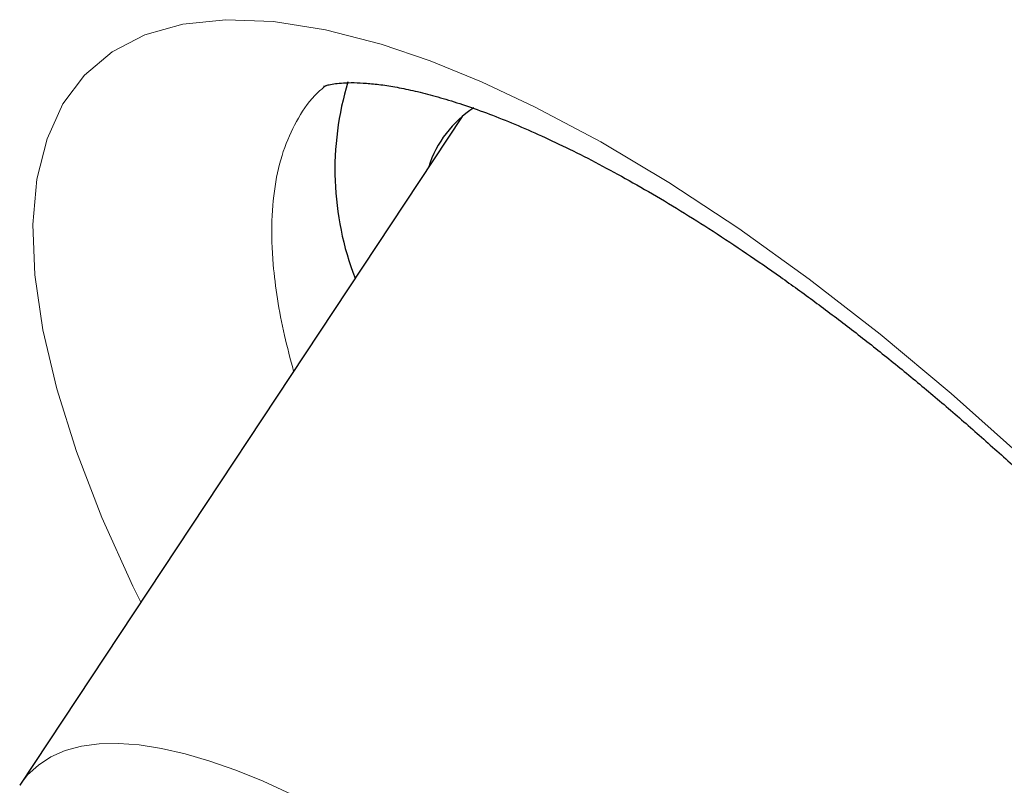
# Model space of a CAD drawing. Header units: millimetres. Extents: x 8 to 436, y 12 to 763.
# Tile 95 of 256: x 348.93 to 350.65, y 313.87 to 315.21. Entities that reach past the tile are written whole.
import ezdxf

# ---------------------------------------------------------------- set-up
doc = ezdxf.new("R2010")
doc.units = ezdxf.units.MM

msp = doc.modelspace()

# ---------------------------------------------------------------- linework, layer by layer
at = {"color": 7, "linetype": 'Continuous', "lineweight": 30}
msp.add_line((349.7047, 315.0392), (348.9314, 313.871), dxfattribs=at)
at = {"color": 252, "linetype": 'Continuous', "lineweight": 0, "flags": 128}
for points in [[(349.1431, 314.1908), (349.1289, 314.2187), (349.0749, 314.3386), (349.0306, 314.4536), (348.9961, 314.5633), (348.9717, 314.6666), (348.9578, 314.7624), (348.9545, 314.8501), (348.9616, 314.9296), (348.9792, 315.0001), (349.0069, 315.0609), (349.0449, 315.1114), (349.0929, 315.1517), (349.1503, 315.1815), (349.2166, 315.2003), (349.2916, 315.208), (349.3749, 315.2047), (349.4657, 315.1904), (349.563, 315.1652), (349.6487, 315.136), (349.7384, 315.0996), (349.8313, 315.056), (349.9468, 314.9946), (350.0662, 314.9234), (350.188, 314.8432), (350.3112, 314.7549), (350.4352, 314.6587), (350.5596, 314.5551), (350.683, 314.4451)], [(348.9314, 313.871), (348.9451, 313.8888), (348.964, 313.9062), (348.986, 313.9205), (349.0111, 313.9314), (349.0392, 313.9389), (349.0702, 313.9431), (349.1039, 313.9439), (349.1403, 313.9412), (349.1792, 313.9352), (349.2204, 313.9258), (349.2638, 313.9131), (349.3093, 313.8971), (349.3567, 313.8778), (349.4057, 313.8554)]]:
    msp.add_lwpolyline(points, dxfattribs=at)
at = {"color": 7, "linetype": 'Continuous', "lineweight": 30}
for centre, radius, start, end in [((350.008, 314.9459), 0.5257, 163.0365, 201.116), ((349.8283, 314.8934), 0.1909, 122.7673, 162.4931)]:
    msp.add_arc(centre, radius, start, end, dxfattribs=at)
at = {"color": 252, "linetype": 'Continuous', "lineweight": 0}
msp.add_open_spline([(349.4669, 315.0929), (349.4618, 315.0889), (349.4424, 315.0735), (349.4178, 315.0378), (349.393, 314.9861), (349.3776, 314.9261), (349.3707, 314.8577), (349.3727, 314.7885), (349.3812, 314.7207), (349.3928, 314.6587), (349.4045, 314.6152), (349.4101, 314.5941)], degree=3, knots=[0, 0, 0, 0, 0.047666, 0.18242, 0.31301, 0.445222, 0.577433, 0.712292, 0.810309, 0.908326, 1, 1, 1, 1], dxfattribs=at)
at = {"color": 7, "linetype": 'Continuous', "lineweight": 30}
msp.add_open_spline([(349.4627, 315.0915), (349.4626, 315.0915), (349.4625, 315.0914), (349.4655, 315.0927), (349.472, 315.0945), (349.4824, 315.0964), (349.497, 315.0978), (349.5151, 315.0983), (349.537, 315.0973), (349.5621, 315.0948), (349.5906, 315.0903), (349.6224, 315.0837), (349.6573, 315.0748), (349.6953, 315.0634), (349.7362, 315.0494), (349.7797, 315.0327), (349.8256, 315.0133), (349.8737, 314.9912), (349.924, 314.9663), (349.9763, 314.9386), (350.0303, 314.908), (350.0861, 314.8748), (350.1432, 314.8388), (350.2015, 314.8002), (350.2609, 314.7591), (350.321, 314.7157), (350.3817, 314.6699), (350.4429, 314.6219), (350.5045, 314.5717), (350.5662, 314.5194), (350.6279, 314.4653), (350.6894, 314.4094), (350.7507, 314.3518), (350.8115, 314.2927), (350.8716, 314.2323), (350.9307, 314.1708), (350.9889, 314.1084), (351.0459, 314.0451), (351.1017, 313.981), (351.1561, 313.9163), (351.2091, 313.8511), (351.2605, 313.7857), (351.31, 313.7203), (351.3575, 313.6551), (351.4031, 313.5902), (351.4467, 313.5255), (351.4882, 313.4613), (351.5274, 313.3978), (351.5642, 313.3355), (351.5984, 313.2745), (351.63, 313.2152), (351.6587, 313.1578), (351.685, 313.1019), (351.7088, 313.0476), (351.73, 312.995), (351.7486, 312.9447), (351.7645, 312.8971), (351.7778, 312.8524), (351.7884, 312.8111), (351.7965, 312.7733), (351.8022, 312.7392), (351.806, 312.7081), (351.808, 312.68), (351.8083, 312.6553), (351.8072, 312.6343), (351.8052, 312.6173), (351.8027, 312.6043), (351.8001, 312.5951), (351.7981, 312.5899), (351.7972, 312.5884), (351.7974, 312.5887), (351.7974, 312.5887)], degree=3, knots=[0, 0, 0, 0, 0.009231, 0.02368, 0.037275, 0.051652, 0.065494, 0.079379, 0.09284, 0.106329, 0.119905, 0.133608, 0.14746, 0.161468, 0.175632, 0.189944, 0.204377, 0.218876, 0.23352, 0.248304, 0.263213, 0.278233, 0.293348, 0.308545, 0.32381, 0.339115, 0.354405, 0.369819, 0.385264, 0.400741, 0.416252, 0.431801, 0.447391, 0.463026, 0.478638, 0.494215, 0.509791, 0.525367, 0.540946, 0.556529, 0.572115, 0.587705, 0.603293, 0.618717, 0.634178, 0.649672, 0.665164, 0.680618, 0.695998, 0.711273, 0.726407, 0.741374, 0.756235, 0.771257, 0.786239, 0.801126, 0.815864, 0.830402, 0.844686, 0.858671, 0.872326, 0.885916, 0.89987, 0.913751, 0.927553, 0.941286, 0.954993, 0.968728, 0.982606, 0.996826, 1, 1, 1, 1], dxfattribs=at)

doc.saveas('drawing.dxf')
